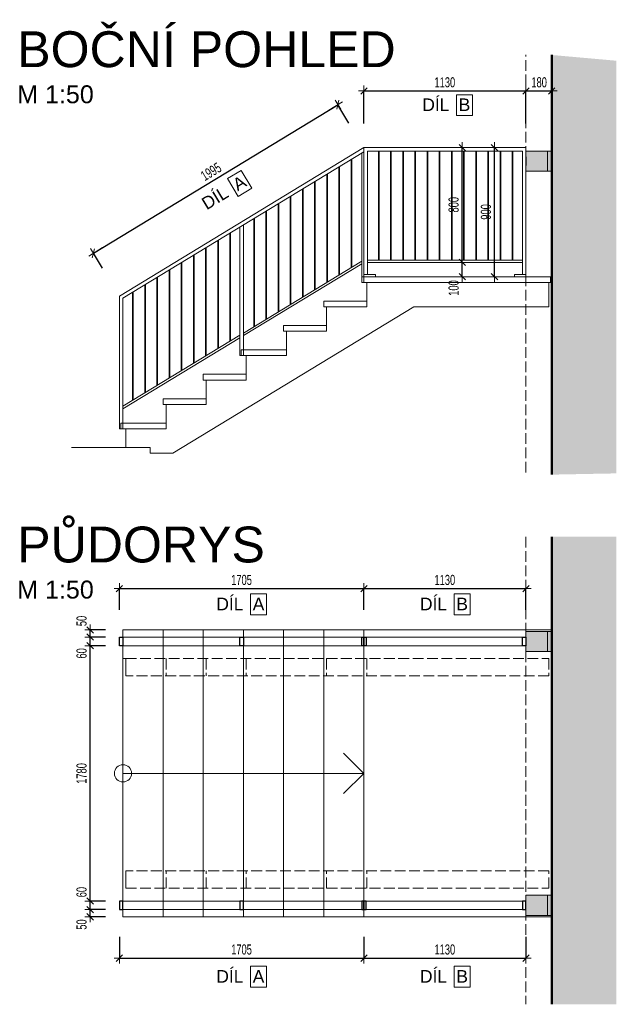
# Model space of a CAD drawing. Header units: millimetres. Extents: x -27818 to -4159, y -105989 to -15933.
# Tile 5 of 15: x -22581 to -18421, y -105394 to -98531. Entities that reach past the tile are written whole.
import ezdxf

# ---------------------------------------------------------------- set-up
doc = ezdxf.new("R2010")
doc.units = ezdxf.units.MM
doc.header["$PDMODE"] = 65
doc.linetypes.add('Carkovana 2x_1_1', pattern=[100, 75, -25])
doc.layers.add('XR$2$(Z7) - ZÁBRADLÍ SCHODY ZAHRADA_1', color=7, linetype='Continuous', lineweight=25)
doc.styles.add('ARIAL', font='ARIAL.TTF')
doc.styles.add('ARIALNARROW', font='ARIALN.TTF')
doc.dimstyles.new('DIMSTYLE_10', dxfattribs={"dimtxt": 70, "dimasz": 75, "dimexe": 0, "dimexo": 0, "dimgap": 35, "dimtad": 2, "dimdec": 0, "dimrnd": 5, "dimzin": 12, "dimdsep": 46, "dimtxsty": 'ARIALNARROW', "dimblk1": 'ALL_ML_STRICH', "dimblk2": 'ALL_ML_STRICH', "dimsah": 1, "dimcen": 0, "dimclrd": 6, "dimclre": 6, "dimclrt": 6, "dimadec": 0, "dimazin": 0, "dimtfac": 1, "dimtdec": 0, "dimtix": 1, "dimtmove": 2, "dimatfit": 3, "dimfxl": 0, "dimtzin": 0, "dimlwd": 0, "dimlwe": 13, "dimarcsym": 0})
doc.dimstyles.new('DIMSTYLE_11', dxfattribs={"dimtxt": 70, "dimasz": 75, "dimexe": 0, "dimexo": 0, "dimgap": 35, "dimtad": 2, "dimdec": 0, "dimrnd": 5, "dimzin": 12, "dimdsep": 46, "dimtxsty": 'ARIALNARROW', "dimblk1": 'ALL_ML_STRICH', "dimblk2": 'ALL_ML_STRICH', "dimsah": 1, "dimcen": 0, "dimclrd": 6, "dimclre": 6, "dimclrt": 6, "dimadec": 0, "dimazin": 0, "dimtfac": 1, "dimtdec": 0, "dimtix": 1, "dimtmove": 2, "dimatfit": 3, "dimfxl": 0, "dimtzin": 0, "dimlwd": 0, "dimlwe": 13, "dimarcsym": 0})
doc.dimstyles.new('DIMSTYLE_12', dxfattribs={"dimtxt": 70, "dimasz": 75, "dimexe": 0, "dimexo": 0, "dimgap": 35, "dimtad": 2, "dimdec": 0, "dimrnd": 5, "dimzin": 12, "dimdsep": 46, "dimtxsty": 'ARIALNARROW', "dimblk1": 'ALL_ML_STRICH', "dimblk2": 'ALL_ML_STRICH', "dimsah": 1, "dimcen": 0, "dimclrd": 6, "dimclre": 6, "dimclrt": 6, "dimadec": 0, "dimazin": 0, "dimtfac": 1, "dimtdec": 0, "dimtix": 1, "dimtmove": 2, "dimatfit": 3, "dimfxl": 0, "dimtvp": 1.2, "dimtzin": 0, "dimlwd": 0, "dimlwe": 13, "dimarcsym": 0})
doc.dimstyles.new('DIMSTYLE_13', dxfattribs={"dimtxt": 70, "dimasz": 75, "dimexe": 0, "dimexo": 0, "dimgap": 35, "dimtad": 2, "dimdec": 0, "dimrnd": 5, "dimzin": 12, "dimdsep": 46, "dimtxsty": 'ARIALNARROW', "dimblk1": 'ALL_ML_STRICH', "dimblk2": 'ALL_ML_STRICH', "dimsah": 1, "dimcen": 0, "dimclrd": 6, "dimclre": 6, "dimclrt": 6, "dimadec": 0, "dimazin": 0, "dimtfac": 1, "dimtdec": 0, "dimtix": 1, "dimtmove": 2, "dimatfit": 3, "dimfxl": 0, "dimtvp": 1.2, "dimtzin": 0, "dimlwd": 0, "dimlwe": 13, "dimarcsym": 0})

# ---------------------------------------------------------------- blocks, each defined once
blk = doc.blocks.new('KOMPLEXNÍ OBJEKT_60')
at = {"layer": 'XR$2$(Z7) - ZÁBRADLÍ SCHODY ZAHRADA_1', "color": 251, "linetype": 'Continuous', "lineweight": 13}
for p, q in [((-21861, -102784.2), (-20181, -102784.2)), ((-21861, -102784.2), (-21861, -104784.2)), ((-21581, -102784.2), (-21581, -104784.2)), ((-21301, -102784.2), (-21301, -104784.2)), ((-21021, -102784.2), (-21021, -104784.2)), ((-20741, -102784.2), (-20741, -104784.2)), ((-20461, -102784.2), (-20461, -104784.2)), ((-20181, -102784.2), (-20181, -104784.2)), ((-20181, -102784.2), (-18871, -102784.2)), ((-20181, -103784.2), (-20322.5, -103642.8)), ((-21861, -103784.2), (-20181, -103784.2)), ((-20181, -103784.2), (-20322.5, -103925.6)), ((-21861, -104784.2), (-20181, -104784.2)), ((-20181, -104784.2), (-18871, -104784.2))]:
    blk.add_line(p, q, dxfattribs=at)
at = {"layer": 'XR$2$(Z7) - ZÁBRADLÍ SCHODY ZAHRADA_1', "color": 251, "linetype": 'Carkovana 2x_1_1', "lineweight": 13}
for p, q in [((-21841, -102984.2), (-18891, -102984.2)), ((-21841, -103104.2), (-21841, -102984.2)), ((-21841, -102984.2), (-21841, -103104.2)), ((-21561, -102984.2), (-21561, -103104.2)), ((-21281, -102984.2), (-21281, -103104.2)), ((-21001, -102984.2), (-21001, -103104.2)), ((-20441, -102984.2), (-20441, -103104.2)), ((-20161, -102984.2), (-20161, -103104.2)), ((-18891, -102984.2), (-18891, -103104.2)), ((-18891, -103104.2), (-21841, -103104.2)), ((-18891, -104464.2), (-21841, -104464.2)), ((-21841, -104464.2), (-21841, -104584.2)), ((-21841, -104584.2), (-21841, -104464.2)), ((-21561, -104584.2), (-21561, -104464.2)), ((-21281, -104584.2), (-21281, -104464.2)), ((-21001, -104584.2), (-21001, -104464.2)), ((-20441, -104584.2), (-20441, -104464.2)), ((-20161, -104584.2), (-20161, -104464.2)), ((-18891, -104584.2), (-18891, -104464.2)), ((-21841, -104584.2), (-18891, -104584.2))]:
    blk.add_line(p, q, dxfattribs=at)
at = {"layer": 'XR$2$(Z7) - ZÁBRADLÍ SCHODY ZAHRADA_1', "color": 251, "linetype": 'Continuous', "lineweight": 13}
blk.add_circle((-21861, -103784.2), 60, dxfattribs=at)
blk = doc.blocks.new('KOMPLEXNÍ OBJEKT_61')
at = {"layer": 'XR$2$(Z7) - ZÁBRADLÍ SCHODY ZAHRADA_1', "linetype": 'Continuous', "lineweight": 13}
blk.add_hatch(color=171, dxfattribs=at).paths.add_polyline_path([(-18901, -102934.2), (-18871, -102934.2), (-18871, -102794.2), (-18901, -102794.2), (-19051, -102794.2), (-19051, -102934.2)])
at = {"layer": 'XR$2$(Z7) - ZÁBRADLÍ SCHODY ZAHRADA_1', "color": 5, "linetype": 'Continuous', "lineweight": 13}
for p, q in [((-19051, -102934.2), (-19051, -102794.2)), ((-19051, -102794.2), (-18901, -102794.2)), ((-18871, -102794.2), (-18901, -102794.2)), ((-18901, -102794.2), (-18901, -102934.2)), ((-18871, -102934.2), (-18871, -102794.2)), ((-18871, -102819.2), (-18871, -102909.2)), ((-18901, -102934.2), (-19051, -102934.2)), ((-18901, -102934.2), (-18871, -102934.2))]:
    blk.add_line(p, q, dxfattribs=at)
blk.add_lwpolyline([(-18901, -102794.2), (-18901, -102794.2)], close=True, dxfattribs=at)
blk = doc.blocks.new('ALL_ML_STRICH')
at = {"color": 0, "linetype": 'ByBlock', "lineweight": -2}
for p, q in [((-1, 0), (0.5, 0)), ((-0.3, -0.3), (0.3, 0.3)), ((0, -0.5), (0, 0.5))]:
    blk.add_line(p, q, dxfattribs=at)
blk = doc.blocks.new('*D144')
at = {"layer": 'DEFPOINTS', "color": 6, "linetype": 'Continuous', "lineweight": 13}
for p in [(-21886, -102496.2), (-21886, -102834.2), (-20181, -102834.2)]:
    blk.add_point(p, dxfattribs=at)
at = {"layer": 'XR$2$(Z7) - ZÁBRADLÍ SCHODY ZAHRADA_1', "color": 6, "linetype": 'Continuous', "lineweight": -2}
for p, q in [((-21886, -102644.3), (-21886, -102496.2)), ((-21886, -102496.2), (-20181, -102496.2)), ((-20181, -102644.3), (-20181, -102496.2))]:
    blk.add_line(p, q, dxfattribs=at)
at = {"layer": 'XR$2$(Z7) - ZÁBRADLÍ SCHODY ZAHRADA_1', "color": 6, "linetype": 'Continuous', "lineweight": 13, "xscale": 75, "yscale": 75, "zscale": 75}
for p, rotation in [((-21886, -102496.2), 180.0001832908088), ((-20181, -102496.2), 0.0001832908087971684)]:
    blk.add_blockref('ALL_ML_STRICH', p, dxfattribs=dict(at, rotation=rotation))
at = {"layer": 'XR$2$(Z7) - ZÁBRADLÍ SCHODY ZAHRADA_1', "color": 6, "linetype": 'Continuous', "lineweight": 13, "insert": (-21034.3, -102436.2), "char_height": 70, "width": 227.2, "attachment_point": 5, "rotation": 0.00018, "style": 'ARIALNARROW'}
blk.add_mtext('\\W0.81;\\A1;{1705}', dxfattribs=at)
blk = doc.blocks.new('*D145')
at = {"layer": 'DEFPOINTS', "color": 6, "linetype": 'Continuous', "lineweight": 13}
for p in [(-20181, -102496.2), (-20181, -102834.2), (-19051.1, -102834.2)]:
    blk.add_point(p, dxfattribs=at)
at = {"layer": 'XR$2$(Z7) - ZÁBRADLÍ SCHODY ZAHRADA_1', "color": 6, "linetype": 'Continuous', "lineweight": -2}
for p, q in [((-20181, -102644.3), (-20181, -102496.2)), ((-20181, -102496.2), (-19051.1, -102496.2)), ((-19051.1, -102644.3), (-19051.1, -102496.2))]:
    blk.add_line(p, q, dxfattribs=at)
at = {"layer": 'XR$2$(Z7) - ZÁBRADLÍ SCHODY ZAHRADA_1', "color": 6, "linetype": 'Continuous', "lineweight": 13, "xscale": 75, "yscale": 75, "zscale": 75}
for p, rotation in [((-20181, -102496.2), 180.0001832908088), ((-19051.1, -102496.2), 0.0001832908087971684)]:
    blk.add_blockref('ALL_ML_STRICH', p, dxfattribs=dict(at, rotation=rotation))
at = {"layer": 'XR$2$(Z7) - ZÁBRADLÍ SCHODY ZAHRADA_1', "color": 6, "linetype": 'Continuous', "lineweight": 13, "insert": (-19616.8, -102436.2), "char_height": 70, "width": 227.2, "attachment_point": 5, "rotation": 0.00018, "style": 'ARIALNARROW'}
blk.add_mtext('\\W0.81;\\A1;{1130}', dxfattribs=at)
blk = doc.blocks.new('KOMPLEXNÍ OBJEKT_62')
at = {"layer": 'XR$2$(Z7) - ZÁBRADLÍ SCHODY ZAHRADA_1', "linetype": 'Continuous', "lineweight": 13}
blk.add_hatch(color=171, dxfattribs=at).paths.add_polyline_path([(-18901, -104634.2), (-18871, -104634.2), (-18871, -104774.2), (-18901, -104774.2), (-19051, -104774.2), (-19051, -104634.2)], flags=16)
at = {"layer": 'XR$2$(Z7) - ZÁBRADLÍ SCHODY ZAHRADA_1', "color": 5, "linetype": 'Continuous', "lineweight": 13}
for p, q in [((-19051, -104634.2), (-19051, -104774.2)), ((-18901, -104634.2), (-19051, -104634.2)), ((-18901, -104774.2), (-18901, -104634.2)), ((-18901, -104634.2), (-18871, -104634.2)), ((-18871, -104634.2), (-18871, -104774.2)), ((-18871, -104749.2), (-18871, -104659.2)), ((-19051, -104774.2), (-18901, -104774.2)), ((-18871, -104774.2), (-18901, -104774.2))]:
    blk.add_line(p, q, dxfattribs=at)
blk.add_lwpolyline([(-18901, -104774.2), (-18901, -104774.2)], close=True, dxfattribs=at)
blk = doc.blocks.new('*D147')
at = {"layer": 'DEFPOINTS', "color": 6, "linetype": 'Continuous', "lineweight": 13}
for p in [(-21886, -104734.2), (-20181, -104734.2), (-21886, -105072.2)]:
    blk.add_point(p, dxfattribs=at)
at = {"layer": 'XR$2$(Z7) - ZÁBRADLÍ SCHODY ZAHRADA_1', "color": 6, "linetype": 'Continuous', "lineweight": -2}
for p, q in [((-21886, -104924.1), (-21886, -105072.2)), ((-20181, -104924.1), (-20181, -105072.2)), ((-21886, -105072.2), (-20181, -105072.2))]:
    blk.add_line(p, q, dxfattribs=at)
at = {"layer": 'XR$2$(Z7) - ZÁBRADLÍ SCHODY ZAHRADA_1', "color": 6, "linetype": 'Continuous', "lineweight": 13, "xscale": 75, "yscale": 75, "zscale": 75}
for p, rotation in [((-21886, -105072.2), 180.0001832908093), ((-20181, -105072.2), 0.0001832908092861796)]:
    blk.add_blockref('ALL_ML_STRICH', p, dxfattribs=dict(at, rotation=rotation))
at = {"layer": 'XR$2$(Z7) - ZÁBRADLÍ SCHODY ZAHRADA_1', "color": 6, "linetype": 'Continuous', "lineweight": 13, "insert": (-21034.3, -105012.2), "char_height": 70, "width": 227.2, "attachment_point": 5, "rotation": 0.00018, "style": 'ARIALNARROW'}
blk.add_mtext('\\W0.81;\\A1;{1705}', dxfattribs=at)
blk = doc.blocks.new('*D148')
at = {"layer": 'DEFPOINTS', "color": 6, "linetype": 'Continuous', "lineweight": 13}
for p in [(-20181, -104734.2), (-19051.1, -104734.2), (-20181, -105072.2)]:
    blk.add_point(p, dxfattribs=at)
at = {"layer": 'XR$2$(Z7) - ZÁBRADLÍ SCHODY ZAHRADA_1', "color": 6, "linetype": 'Continuous', "lineweight": -2}
for p, q in [((-20181, -104924.1), (-20181, -105072.2)), ((-19051.1, -104924.1), (-19051.1, -105072.2)), ((-20181, -105072.2), (-19051.1, -105072.2))]:
    blk.add_line(p, q, dxfattribs=at)
at = {"layer": 'XR$2$(Z7) - ZÁBRADLÍ SCHODY ZAHRADA_1', "color": 6, "linetype": 'Continuous', "lineweight": 13, "xscale": 75, "yscale": 75, "zscale": 75}
for p, rotation in [((-20181, -105072.2), 180.0001832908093), ((-19051.1, -105072.2), 0.0001832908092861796)]:
    blk.add_blockref('ALL_ML_STRICH', p, dxfattribs=dict(at, rotation=rotation))
at = {"layer": 'XR$2$(Z7) - ZÁBRADLÍ SCHODY ZAHRADA_1', "color": 6, "linetype": 'Continuous', "lineweight": 13, "insert": (-19616.8, -105012.2), "char_height": 70, "width": 227.2, "attachment_point": 5, "rotation": 0.00018, "style": 'ARIALNARROW'}
blk.add_mtext('\\W0.81;\\A1;{1130}', dxfattribs=at)
blk = doc.blocks.new('KOMPLEXNÍ OBJEKT_63')
at = {"layer": 'XR$2$(Z7) - ZÁBRADLÍ SCHODY ZAHRADA_1', "color": 7, "linetype": 'Continuous', "lineweight": 13}
for p, q in [((-20181, -100322.4), (-20181, -100362.4)), ((-18881, -100322.4), (-20181, -100322.4)), ((-18881, -100362.4), (-18881, -100322.4)), ((-20181, -100362.4), (-18881, -100362.4)), ((-20161, -100532.4), (-20161, -100362.4)), ((-18891, -100362.4), (-18891, -100532.4)), ((-21513.5, -101552.4), (-19833.5, -100532.4)), ((-20161, -100492.4), (-20461, -100492.4)), ((-20461, -100492.4), (-20461, -100532.4)), ((-20461, -100532.4), (-20161, -100532.4)), ((-20441, -100702.4), (-20441, -100532.4)), ((-20161, -100532.4), (-20161, -100492.4)), ((-19833.5, -100532.4), (-18891, -100532.4)), ((-20441, -100662.4), (-20741, -100662.4)), ((-20741, -100662.4), (-20741, -100702.4)), ((-20441, -100702.4), (-20441, -100662.4)), ((-20741, -100702.4), (-20441, -100702.4)), ((-20721, -100872.4), (-20721, -100702.4)), ((-20721, -100832.4), (-21021, -100832.4)), ((-21021, -100832.4), (-21021, -100872.4)), ((-21021, -100872.4), (-20721, -100872.4)), ((-21001, -101042.4), (-21001, -100872.4)), ((-20721, -100872.4), (-20721, -100832.4)), ((-21001, -101002.4), (-21301, -101002.4)), ((-21301, -101002.4), (-21301, -101042.4)), ((-21001, -101042.4), (-21001, -101002.4)), ((-21301, -101042.4), (-21001, -101042.4)), ((-21281, -101212.4), (-21281, -101042.4)), ((-21281, -101172.4), (-21581, -101172.4)), ((-21581, -101172.4), (-21581, -101212.4)), ((-21581, -101212.4), (-21281, -101212.4)), ((-21561, -101382.4), (-21561, -101212.4)), ((-21281, -101212.4), (-21281, -101172.4)), ((-21561, -101342.4), (-21861, -101342.4)), ((-21861, -101342.4), (-21861, -101382.4)), ((-21561, -101382.4), (-21561, -101342.4)), ((-21861, -101382.4), (-21561, -101382.4)), ((-21841, -101512.4), (-21841, -101382.4)), ((-21841, -101512.4), (-21671, -101512.4)), ((-21671, -101512.4), (-21671, -101552.4)), ((-21671, -101552.4), (-21513.5, -101552.4))]:
    blk.add_line(p, q, dxfattribs=at)
blk = doc.blocks.new('KOMPLEXNÍ OBJEKT_64')
at = {"layer": 'XR$2$(Z7) - ZÁBRADLÍ SCHODY ZAHRADA_1', "linetype": 'Continuous', "lineweight": 13}
blk.add_hatch(color=171, dxfattribs=at).paths.add_polyline_path([(-18901, -99587.4), (-18871, -99587.4), (-18871, -99447.4), (-18901, -99447.4), (-19051, -99447.4), (-19051, -99587.4)])
at = {"layer": 'XR$2$(Z7) - ZÁBRADLÍ SCHODY ZAHRADA_1', "color": 5, "linetype": 'Continuous', "lineweight": 13}
for p, q in [((-19051, -99587.4), (-19051, -99447.4)), ((-19051, -99447.4), (-18901, -99447.4)), ((-18871, -99447.4), (-18901, -99447.4)), ((-18901, -99447.4), (-18901, -99587.4)), ((-18871, -99587.4), (-18871, -99447.4)), ((-18871, -99472.4), (-18871, -99562.4)), ((-18901, -99587.4), (-19051, -99587.4)), ((-18901, -99587.4), (-18871, -99587.4))]:
    blk.add_line(p, q, dxfattribs=at)
blk.add_lwpolyline([(-18901, -99447.4), (-18901, -99447.4)], close=True, dxfattribs=at)
blk = doc.blocks.new('*D151')
at = {"layer": 'DEFPOINTS', "color": 6, "linetype": 'Continuous', "lineweight": 13}
for p in [(-20181, -99422.4), (-22067.5, -100158.7), (-21886, -100457.6)]:
    blk.add_point(p, dxfattribs=at)
at = {"layer": 'XR$2$(Z7) - ZÁBRADLÍ SCHODY ZAHRADA_1', "color": 6, "linetype": 'Continuous', "lineweight": -2}
for p, q in [((-22067.5, -100158.7), (-20362.5, -99123.5)), ((-20285.1, -99251.1), (-20362.5, -99123.5)), ((-22004.3, -100262.8), (-22067.5, -100158.7))]:
    blk.add_line(p, q, dxfattribs=at)
at = {"layer": 'XR$2$(Z7) - ZÁBRADLÍ SCHODY ZAHRADA_1', "color": 6, "linetype": 'Continuous', "lineweight": 13, "xscale": 75, "yscale": 75, "zscale": 75}
for p, rotation in [((-20362.5, -99123.5), 31.26373169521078), ((-22067.5, -100158.7), 211.2637316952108)]:
    blk.add_blockref('ALL_ML_STRICH', p, dxfattribs=dict(at, rotation=rotation))
at = {"layer": 'XR$2$(Z7) - ZÁBRADLÍ SCHODY ZAHRADA_1', "color": 6, "linetype": 'Continuous', "lineweight": 13, "insert": (-21246.8, -99590.2), "char_height": 70, "width": 227.2, "attachment_point": 5, "rotation": 31.26373, "style": 'ARIALNARROW'}
blk.add_mtext('\\W0.81;\\A1;{1995}', dxfattribs=at)
blk = doc.blocks.new('*D152')
at = {"layer": 'DEFPOINTS', "color": 6, "linetype": 'Continuous', "lineweight": 13}
for p in [(-20181, -99027.6), (-20181, -99422.4), (-19051.1, -99422.4)]:
    blk.add_point(p, dxfattribs=at)
at = {"layer": 'XR$2$(Z7) - ZÁBRADLÍ SCHODY ZAHRADA_1', "color": 6, "linetype": 'Continuous', "lineweight": -2}
for p, q in [((-20181, -99255.5), (-20181, -99027.6)), ((-20181, -99027.6), (-19051.1, -99027.6)), ((-19051.1, -99255.5), (-19051.1, -99027.6))]:
    blk.add_line(p, q, dxfattribs=at)
at = {"layer": 'XR$2$(Z7) - ZÁBRADLÍ SCHODY ZAHRADA_1', "color": 6, "linetype": 'Continuous', "lineweight": 13, "xscale": 75, "yscale": 75, "zscale": 75, "rotation": 180}
blk.add_blockref('ALL_ML_STRICH', (-20181, -99027.6), dxfattribs=at)
at = {"layer": 'XR$2$(Z7) - ZÁBRADLÍ SCHODY ZAHRADA_1', "color": 6, "linetype": 'Continuous', "lineweight": 13, "xscale": 75, "yscale": 75, "zscale": 75}
blk.add_blockref('ALL_ML_STRICH', (-19051.1, -99027.6), dxfattribs=at)
at = {"layer": 'XR$2$(Z7) - ZÁBRADLÍ SCHODY ZAHRADA_1', "color": 6, "linetype": 'Continuous', "lineweight": 13, "insert": (-19616.8, -98967.6), "char_height": 70, "width": 227.2, "attachment_point": 5, "style": 'ARIALNARROW'}
blk.add_mtext('\\W0.81;\\A1;{1130}', dxfattribs=at)
blk = doc.blocks.new('*D153')
at = {"layer": 'DEFPOINTS', "color": 6, "linetype": 'Continuous', "lineweight": 13}
for p in [(-19051.1, -99027.6), (-19051.1, -99422.4), (-18871.1, -99403)]:
    blk.add_point(p, dxfattribs=at)
at = {"layer": 'XR$2$(Z7) - ZÁBRADLÍ SCHODY ZAHRADA_1', "color": 6, "linetype": 'Continuous', "lineweight": -2}
for p, q in [((-19051.1, -99255.5), (-19051.1, -99027.6)), ((-19051.1, -99027.6), (-18871.1, -99027.6)), ((-18871.1, -99255.5), (-18871.1, -99027.6))]:
    blk.add_line(p, q, dxfattribs=at)
at = {"layer": 'XR$2$(Z7) - ZÁBRADLÍ SCHODY ZAHRADA_1', "color": 6, "linetype": 'Continuous', "lineweight": 13, "xscale": 75, "yscale": 75, "zscale": 75, "rotation": 180}
blk.add_blockref('ALL_ML_STRICH', (-19051.1, -99027.6), dxfattribs=at)
at = {"layer": 'XR$2$(Z7) - ZÁBRADLÍ SCHODY ZAHRADA_1', "color": 6, "linetype": 'Continuous', "lineweight": 13, "xscale": 75, "yscale": 75, "zscale": 75}
blk.add_blockref('ALL_ML_STRICH', (-18871.1, -99027.6), dxfattribs=at)
at = {"layer": 'XR$2$(Z7) - ZÁBRADLÍ SCHODY ZAHRADA_1', "color": 6, "linetype": 'Continuous', "lineweight": 13, "insert": (-18959.3, -98967.6), "char_height": 70, "width": 170.4, "attachment_point": 5, "style": 'ARIALNARROW'}
blk.add_mtext('\\W0.81;\\A1;{180}', dxfattribs=at)
blk = doc.blocks.new('*D154')
at = {"layer": 'DEFPOINTS', "color": 6, "linetype": 'Continuous', "lineweight": 13}
for p in [(-22089.6, -104784.2), (-21886, -104734.2), (-21861, -104784.2)]:
    blk.add_point(p, dxfattribs=at)
at = {"layer": 'XR$2$(Z7) - ZÁBRADLÍ SCHODY ZAHRADA_1', "color": 6, "linetype": 'Continuous', "lineweight": -2}
for p, q in [((-21982.3, -104734.2), (-22089.6, -104734.2)), ((-22089.6, -104784.2), (-22089.6, -104734.2)), ((-21982.3, -104784.2), (-22089.6, -104784.2))]:
    blk.add_line(p, q, dxfattribs=at)
at = {"layer": 'XR$2$(Z7) - ZÁBRADLÍ SCHODY ZAHRADA_1', "color": 6, "linetype": 'Continuous', "lineweight": 13, "xscale": 75, "yscale": 75, "zscale": 75}
for p, rotation in [((-22089.6, -104734.2), 90), ((-22089.6, -104784.2), 270)]:
    blk.add_blockref('ALL_ML_STRICH', p, dxfattribs=dict(at, rotation=rotation))
at = {"layer": 'XR$2$(Z7) - ZÁBRADLÍ SCHODY ZAHRADA_1', "color": 6, "linetype": 'Continuous', "lineweight": 13, "insert": (-22149.6, -104837.9), "char_height": 70, "width": 113.6, "attachment_point": 5, "rotation": 90, "style": 'ARIALNARROW'}
blk.add_mtext('\\W0.81;\\A1;{50}', dxfattribs=at)
blk = doc.blocks.new('*D155')
at = {"layer": 'DEFPOINTS', "color": 6, "linetype": 'Continuous', "lineweight": 13}
for p in [(-21886, -104674.2), (-22089.6, -104734.2), (-21886, -104734.2)]:
    blk.add_point(p, dxfattribs=at)
at = {"layer": 'XR$2$(Z7) - ZÁBRADLÍ SCHODY ZAHRADA_1', "color": 6, "linetype": 'Continuous', "lineweight": -2}
for p, q in [((-21982.3, -104674.2), (-22089.6, -104674.2)), ((-22089.6, -104734.2), (-22089.6, -104674.2)), ((-21982.3, -104734.2), (-22089.6, -104734.2))]:
    blk.add_line(p, q, dxfattribs=at)
at = {"layer": 'XR$2$(Z7) - ZÁBRADLÍ SCHODY ZAHRADA_1', "color": 6, "linetype": 'Continuous', "lineweight": 13, "xscale": 75, "yscale": 75, "zscale": 75}
for p, rotation in [((-22089.6, -104674.2), 90), ((-22089.6, -104734.2), 270)]:
    blk.add_blockref('ALL_ML_STRICH', p, dxfattribs=dict(at, rotation=rotation))
at = {"layer": 'XR$2$(Z7) - ZÁBRADLÍ SCHODY ZAHRADA_1', "color": 6, "linetype": 'Continuous', "lineweight": 13, "insert": (-22149.6, -104611.9), "char_height": 70, "width": 113.6, "attachment_point": 5, "rotation": 90, "style": 'ARIALNARROW'}
blk.add_mtext('\\W0.81;\\A1;{60}', dxfattribs=at)
blk = doc.blocks.new('*D156')
at = {"layer": 'DEFPOINTS', "color": 6, "linetype": 'Continuous', "lineweight": 13}
for p in [(-21886, -102894.2), (-22089.6, -104674.2), (-21886, -104674.2)]:
    blk.add_point(p, dxfattribs=at)
at = {"layer": 'XR$2$(Z7) - ZÁBRADLÍ SCHODY ZAHRADA_1', "color": 6, "linetype": 'Continuous', "lineweight": -2}
for p, q in [((-21982.3, -102894.2), (-22089.6, -102894.2)), ((-22089.6, -104674.2), (-22089.6, -102894.2)), ((-21982.3, -104674.2), (-22089.6, -104674.2))]:
    blk.add_line(p, q, dxfattribs=at)
at = {"layer": 'XR$2$(Z7) - ZÁBRADLÍ SCHODY ZAHRADA_1', "color": 6, "linetype": 'Continuous', "lineweight": 13, "xscale": 75, "yscale": 75, "zscale": 75}
for p, rotation in [((-22089.6, -102894.2), 90), ((-22089.6, -104674.2), 270)]:
    blk.add_blockref('ALL_ML_STRICH', p, dxfattribs=dict(at, rotation=rotation))
at = {"layer": 'XR$2$(Z7) - ZÁBRADLÍ SCHODY ZAHRADA_1', "color": 6, "linetype": 'Continuous', "lineweight": 13, "insert": (-22149.6, -103784.9), "char_height": 70, "width": 227.2, "attachment_point": 5, "rotation": 90, "style": 'ARIALNARROW'}
blk.add_mtext('\\W0.81;\\A1;{1780}', dxfattribs=at)
blk = doc.blocks.new('*D157')
at = {"layer": 'DEFPOINTS', "color": 6, "linetype": 'Continuous', "lineweight": 13}
for p in [(-21886, -102834.2), (-22089.6, -102894.2), (-21886, -102894.2)]:
    blk.add_point(p, dxfattribs=at)
at = {"layer": 'XR$2$(Z7) - ZÁBRADLÍ SCHODY ZAHRADA_1', "color": 6, "linetype": 'Continuous', "lineweight": -2}
for p, q in [((-21982.3, -102834.2), (-22089.6, -102834.2)), ((-22089.6, -102894.2), (-22089.6, -102834.2)), ((-21982.3, -102894.2), (-22089.6, -102894.2))]:
    blk.add_line(p, q, dxfattribs=at)
at = {"layer": 'XR$2$(Z7) - ZÁBRADLÍ SCHODY ZAHRADA_1', "color": 6, "linetype": 'Continuous', "lineweight": 13, "xscale": 75, "yscale": 75, "zscale": 75}
for p, rotation in [((-22089.6, -102834.2), 90), ((-22089.6, -102894.2), 270)]:
    blk.add_blockref('ALL_ML_STRICH', p, dxfattribs=dict(at, rotation=rotation))
at = {"layer": 'XR$2$(Z7) - ZÁBRADLÍ SCHODY ZAHRADA_1', "color": 6, "linetype": 'Continuous', "lineweight": 13, "insert": (-22149.6, -102947.9), "char_height": 70, "width": 113.6, "attachment_point": 5, "rotation": 90, "style": 'ARIALNARROW'}
blk.add_mtext('\\W0.81;\\A1;{60}', dxfattribs=at)
blk = doc.blocks.new('*D158')
at = {"layer": 'DEFPOINTS', "color": 6, "linetype": 'Continuous', "lineweight": 13}
for p in [(-21861, -102784.2), (-22089.6, -102834.2), (-21886, -102834.2)]:
    blk.add_point(p, dxfattribs=at)
at = {"layer": 'XR$2$(Z7) - ZÁBRADLÍ SCHODY ZAHRADA_1', "color": 6, "linetype": 'Continuous', "lineweight": -2}
for p, q in [((-21982.3, -102784.2), (-22089.6, -102784.2)), ((-22089.6, -102834.2), (-22089.6, -102784.2)), ((-21982.3, -102834.2), (-22089.6, -102834.2))]:
    blk.add_line(p, q, dxfattribs=at)
at = {"layer": 'XR$2$(Z7) - ZÁBRADLÍ SCHODY ZAHRADA_1', "color": 6, "linetype": 'Continuous', "lineweight": 13, "xscale": 75, "yscale": 75, "zscale": 75}
for p, rotation in [((-22089.6, -102784.2), 90), ((-22089.6, -102834.2), 270)]:
    blk.add_blockref('ALL_ML_STRICH', p, dxfattribs=dict(at, rotation=rotation))
at = {"layer": 'XR$2$(Z7) - ZÁBRADLÍ SCHODY ZAHRADA_1', "color": 6, "linetype": 'Continuous', "lineweight": 13, "insert": (-22149.6, -102721.9), "char_height": 70, "width": 113.6, "attachment_point": 5, "rotation": 90, "style": 'ARIALNARROW'}
blk.add_mtext('\\W0.81;\\A1;{50}', dxfattribs=at)
blk = doc.blocks.new('*D159')
at = {"layer": 'DEFPOINTS', "color": 6, "linetype": 'Continuous', "lineweight": 13}
for p in [(-19267.6, -99422.4), (-19270.2, -100322.4), (-19267.6, -100322.4)]:
    blk.add_point(p, dxfattribs=at)
at = {"layer": 'XR$2$(Z7) - ZÁBRADLÍ SCHODY ZAHRADA_1', "color": 6, "linetype": 'Continuous', "lineweight": -2}
for p, q in [((-19270.2, -99422.4), (-19270.2, -99422.4)), ((-19270.2, -100322.4), (-19270.2, -99422.4)), ((-19270.2, -100322.4), (-19270.2, -100322.4))]:
    blk.add_line(p, q, dxfattribs=at)
at = {"layer": 'XR$2$(Z7) - ZÁBRADLÍ SCHODY ZAHRADA_1', "color": 6, "linetype": 'Continuous', "lineweight": 13, "xscale": 75, "yscale": 75, "zscale": 75}
for p, rotation in [((-19270.2, -99422.4), 90), ((-19270.2, -100322.4), 270)]:
    blk.add_blockref('ALL_ML_STRICH', p, dxfattribs=dict(at, rotation=rotation))
at = {"layer": 'XR$2$(Z7) - ZÁBRADLÍ SCHODY ZAHRADA_1', "color": 6, "linetype": 'Continuous', "lineweight": 13, "insert": (-19330.2, -99870.6), "char_height": 70, "width": 170.4, "attachment_point": 5, "rotation": 90, "style": 'ARIALNARROW'}
blk.add_mtext('\\W0.81;\\A1;{900}', dxfattribs=at)
blk = doc.blocks.new('*D160')
at = {"layer": 'DEFPOINTS', "color": 6, "linetype": 'Continuous', "lineweight": 13}
for p in [(-19423.7, -100222.4), (-19495.2, -100322.4), (-19423.7, -100322.4)]:
    blk.add_point(p, dxfattribs=at)
at = {"layer": 'XR$2$(Z7) - ZÁBRADLÍ SCHODY ZAHRADA_1', "color": 6, "linetype": 'Continuous', "lineweight": -2}
for p, q in [((-19495.2, -100222.4), (-19495.2, -100222.4)), ((-19495.2, -100322.4), (-19495.2, -100222.4)), ((-19495.2, -100322.4), (-19495.2, -100322.4))]:
    blk.add_line(p, q, dxfattribs=at)
at = {"layer": 'XR$2$(Z7) - ZÁBRADLÍ SCHODY ZAHRADA_1', "color": 6, "linetype": 'Continuous', "lineweight": 13, "xscale": 75, "yscale": 75, "zscale": 75}
for p, rotation in [((-19495.2, -100222.4), 90), ((-19495.2, -100322.4), 270)]:
    blk.add_blockref('ALL_ML_STRICH', p, dxfattribs=dict(at, rotation=rotation))
at = {"layer": 'XR$2$(Z7) - ZÁBRADLÍ SCHODY ZAHRADA_1', "color": 6, "linetype": 'Continuous', "lineweight": 13, "insert": (-19555.2, -100401), "char_height": 70, "width": 170.4, "attachment_point": 5, "rotation": 90, "style": 'ARIALNARROW'}
blk.add_mtext('\\W0.81;\\A1;{100}', dxfattribs=at)
blk = doc.blocks.new('*D161')
at = {"layer": 'DEFPOINTS', "color": 6, "linetype": 'Continuous', "lineweight": 13}
for p in [(-19459.6, -99422.4), (-19495.2, -100222.4), (-19423.7, -100222.4)]:
    blk.add_point(p, dxfattribs=at)
at = {"layer": 'XR$2$(Z7) - ZÁBRADLÍ SCHODY ZAHRADA_1', "color": 6, "linetype": 'Continuous', "lineweight": -2}
for p, q in [((-19495.2, -99422.4), (-19495.2, -99422.4)), ((-19495.2, -100222.4), (-19495.2, -99422.4)), ((-19495.2, -100222.4), (-19495.2, -100222.4))]:
    blk.add_line(p, q, dxfattribs=at)
at = {"layer": 'XR$2$(Z7) - ZÁBRADLÍ SCHODY ZAHRADA_1', "color": 6, "linetype": 'Continuous', "lineweight": 13, "xscale": 75, "yscale": 75, "zscale": 75}
for p, rotation in [((-19495.2, -99422.4), 90), ((-19495.2, -100222.4), 270)]:
    blk.add_blockref('ALL_ML_STRICH', p, dxfattribs=dict(at, rotation=rotation))
at = {"layer": 'XR$2$(Z7) - ZÁBRADLÍ SCHODY ZAHRADA_1', "color": 6, "linetype": 'Continuous', "lineweight": 13, "insert": (-19555.2, -99820.6), "char_height": 70, "width": 170.4, "attachment_point": 5, "rotation": 90, "style": 'ARIALNARROW'}
blk.add_mtext('\\W0.81;\\A1;{800}', dxfattribs=at)

msp = doc.modelspace()

# ---------------------------------------------------------------- hatches: boundary and pattern name
at = {"layer": 'XR$2$(Z7) - ZÁBRADLÍ SCHODY ZAHRADA_1', "linetype": 'Continuous', "lineweight": 13}
for points in [[(-18871.1, -98776.8), (-18871, -101701.9), (-18421, -101693.2), (-18421, -98816.8)], [(-18421, -102134.4), (-18871.1, -102134.4), (-18871, -105393.9), (-18421, -105393.9)]]:
    msp.add_hatch(color=254, dxfattribs=at).paths.add_polyline_path(points)

# ---------------------------------------------------------------- linework, layer by layer
at = {"layer": 'XR$2$(Z7) - ZÁBRADLÍ SCHODY ZAHRADA_1', "color": 251, "linetype": 'Carkovana 2x_1_1', "lineweight": 13}
for p, q in [((-19051.1, -101687.8), (-19051.1, -98776.8)), ((-19051.1, -102134.4), (-19051.1, -105393.9))]:
    msp.add_line(p, q, dxfattribs=at)
at = {"layer": 'XR$2$(Z7) - ZÁBRADLÍ SCHODY ZAHRADA_1', "color": 251, "linetype": 'Continuous', "lineweight": 50}
for p, q in [((-18871.1, -98776.8), (-18871, -101701.9)), ((-18871, -102134.4), (-18871, -105393.9))]:
    msp.add_line(p, q, dxfattribs=at)
at = {"layer": 'XR$2$(Z7) - ZÁBRADLÍ SCHODY ZAHRADA_1', "color": 5, "linetype": 'Continuous', "lineweight": 13}
for p, q in [((-20181, -99422.4), (-21886, -100457.6)), ((-20181, -100322.4), (-20181, -99422.4)), ((-20181, -99422.4), (-20181, -100322.4)), ((-19051.1, -99422.4), (-20181, -99422.4)), ((-19051.1, -100222.4), (-19051.1, -99422.4)), ((-21861, -100471.7), (-20181, -99451.7)), ((-20270.8, -100259.4), (-20270.8, -99506.2)), ((-20265.8, -100256.3), (-20265.8, -99503.1)), ((-20196, -99460.8), (-20196, -100362.4)), ((-20156, -99447.4), (-19076.1, -99447.4)), ((-20156, -99447.4), (-20156, -100307.4)), ((-20079.7, -100207.4), (-20079.7, -99447.4)), ((-20074.7, -100207.4), (-20074.7, -99447.4)), ((-19994.9, -100207.4), (-19994.9, -99447.4)), ((-19989.9, -100207.4), (-19989.9, -99447.4)), ((-19910.1, -100207.4), (-19910.1, -99447.4)), ((-19905.1, -100207.4), (-19905.1, -99447.4)), ((-19825.2, -100207.4), (-19825.2, -99447.4)), ((-19820.2, -100207.4), (-19820.2, -99447.4)), ((-19740.4, -100207.4), (-19740.4, -99447.4)), ((-19735.4, -100207.4), (-19735.4, -99447.4)), ((-19655.6, -100207.4), (-19655.6, -99447.4)), ((-19650.6, -100207.4), (-19650.6, -99447.4)), ((-19570.7, -100207.4), (-19570.7, -99447.4)), ((-19565.7, -100207.4), (-19565.7, -99447.4)), ((-19485.9, -100207.4), (-19485.9, -99447.4)), ((-19480.9, -100207.4), (-19480.9, -99447.4)), ((-19401.1, -100207.4), (-19401.1, -99447.4)), ((-19396.1, -100207.4), (-19396.1, -99447.4)), ((-19316.2, -100207.4), (-19316.2, -99447.4)), ((-19311.2, -100207.4), (-19311.2, -99447.4)), ((-19231.4, -100207.4), (-19231.4, -99447.4)), ((-19226.4, -100207.4), (-19226.4, -99447.4)), ((-19146.6, -100207.4), (-19146.6, -99447.4)), ((-19141.6, -100207.4), (-19141.6, -99447.4)), ((-19076.1, -99447.4), (-19076.1, -100307.4)), ((-19051, -99547.4), (-19051, -99487.4)), ((-20355.6, -100310.9), (-20355.6, -99557.7)), ((-20350.6, -100307.8), (-20350.6, -99554.6)), ((-20440.5, -100362.4), (-20440.5, -99609.2)), ((-20435.5, -100359.3), (-20435.5, -99606.1)), ((-20610.1, -100465.4), (-20610.1, -99712.2)), ((-20605.1, -100462.3), (-20605.1, -99709.1)), ((-20525.3, -100413.9), (-20525.3, -99660.7)), ((-20520.3, -100410.8), (-20520.3, -99657.6)), ((-20695, -100516.9), (-20695, -99763.7)), ((-20690, -100513.9), (-20690, -99760.6)), ((-20779.8, -100568.4), (-20779.8, -99815.2)), ((-20774.8, -100565.4), (-20774.8, -99812.2)), ((-20949.5, -100671.4), (-20949.5, -99918.2)), ((-20944.5, -100668.4), (-20944.5, -99915.2)), ((-20864.6, -100619.9), (-20864.6, -99866.7)), ((-20859.6, -100616.9), (-20859.6, -99863.7)), ((-21046, -99976.8), (-21046, -100872.4)), ((-21021, -100832.4), (-21021, -99961.7)), ((-21115.8, -100772.4), (-21115.8, -100019.2)), ((-21110.8, -100769.4), (-21110.8, -100016.2)), ((-21285.5, -100875.4), (-21285.5, -100122.2)), ((-21280.5, -100872.4), (-21280.5, -100119.2)), ((-21200.6, -100823.9), (-21200.6, -100070.7)), ((-21195.6, -100820.9), (-21195.6, -100067.7)), ((-21370.3, -100926.9), (-21370.3, -100173.7)), ((-21365.3, -100923.9), (-21365.3, -100170.7)), ((-21455.1, -100978.4), (-21455.1, -100225.2)), ((-21450.1, -100975.4), (-21450.1, -100222.2)), ((-20196, -100214), (-21021, -100714.9)), ((-20196, -100231.5), (-21021, -100732.4)), ((-19076.1, -100207.4), (-20156, -100207.4)), ((-19076.1, -100222.4), (-20156, -100222.4)), ((-19051.1, -100322.4), (-19051.1, -100222.4)), ((-21624.8, -101081.4), (-21624.8, -100328.2)), ((-21619.8, -101078.4), (-21619.8, -100325.2)), ((-21540, -101029.9), (-21540, -100276.7)), ((-21535, -101026.9), (-21535, -100273.7)), ((-20196, -100362.4), (-20196, -100322.4)), ((-20196, -100322.4), (-20181, -100322.4)), ((-20101, -100307.4), (-20181, -100307.4)), ((-20181, -100322.4), (-20101, -100322.4)), ((-20156, -100322.4), (-20156, -100322.4)), ((-20101, -100322.4), (-20101, -100307.4)), ((-19131.1, -100322.4), (-19131.1, -100307.4)), ((-19131.1, -100307.4), (-19051.1, -100307.4)), ((-19051.1, -100322.4), (-19131.1, -100322.4)), ((-19076.1, -100322.4), (-19076.1, -100322.4)), ((-19076.1, -100322.4), (-19076.1, -100322.4)), ((-21709.6, -101132.9), (-21709.6, -100379.7)), ((-21704.6, -101129.9), (-21704.6, -100376.7)), ((-20181, -100362.4), (-20196, -100362.4)), ((-21886, -100457.6), (-21886, -101382.4)), ((-21861, -101382.4), (-21861, -100471.7)), ((-21794.5, -101184.4), (-21794.5, -100431.2)), ((-21789.5, -101181.4), (-21789.5, -100428.2)), ((-21046, -100730), (-21861, -101224.9)), ((-21046, -100747.6), (-21861, -101242.4)), ((-21021, -100872.4), (-21046, -100872.4)), ((-21036, -100872.4), (-21036, -100832.4)), ((-21036, -100832.4), (-21021, -100832.4)), ((-21876, -101382.4), (-21876, -101342.4)), ((-21876, -101342.4), (-21861, -101342.4)), ((-21861, -101382.4), (-21886, -101382.4)), ((-21886, -102834.2), (-20181, -102834.2)), ((-20181, -102834.2), (-19051.1, -102834.2)), ((-19051, -102894.2), (-19051, -102834.2)), ((-20181, -102894.2), (-21886, -102894.2)), ((-19051.1, -102894.2), (-20181, -102894.2)), ((-20181, -104674.2), (-21886, -104674.2)), ((-19051.1, -104674.2), (-20181, -104674.2)), ((-19051, -104674.2), (-19051, -104734.2)), ((-21886, -104734.2), (-20181, -104734.2)), ((-20181, -104734.2), (-19051.1, -104734.2))]:
    msp.add_line(p, q, dxfattribs=at)
at = {"layer": 'XR$2$(Z7) - ZÁBRADLÍ SCHODY ZAHRADA_1', "color": 5, "linetype": 'Continuous', "lineweight": 25}
for p, q in [((-19051.1, -99487.4), (-19051.1, -99547.4)), ((-21886, -102894.2), (-21886, -102834.2)), ((-21886, -102834.2), (-21861, -102834.2)), ((-21861, -102834.2), (-21861, -102894.2)), ((-21046, -102894.2), (-21046, -102834.2)), ((-21046, -102834.2), (-21021, -102834.2)), ((-21021, -102834.2), (-21021, -102894.2)), ((-20196, -102894.2), (-20196, -102834.2)), ((-20196, -102834.2), (-20181, -102834.2)), ((-20181, -102834.2), (-20181, -102894.2)), ((-20181, -102894.2), (-20181, -102834.2)), ((-20181, -102834.2), (-20166, -102834.2)), ((-20166, -102834.2), (-20166, -102894.2)), ((-19076.1, -102894.2), (-19076.1, -102834.2)), ((-19076.1, -102834.2), (-19051.1, -102834.2)), ((-19051.1, -102834.2), (-19051.1, -102894.2)), ((-21861, -102894.2), (-21886, -102894.2)), ((-21021, -102894.2), (-21046, -102894.2)), ((-20181, -102894.2), (-20196, -102894.2)), ((-20166, -102894.2), (-20181, -102894.2)), ((-19051.1, -102894.2), (-19076.1, -102894.2)), ((-21861, -104674.2), (-21886, -104674.2)), ((-21886, -104674.2), (-21886, -104734.2)), ((-21861, -104734.2), (-21861, -104674.2)), ((-21021, -104674.2), (-21046, -104674.2)), ((-21046, -104674.2), (-21046, -104734.2)), ((-21021, -104734.2), (-21021, -104674.2)), ((-20181, -104674.2), (-20196, -104674.2)), ((-20196, -104674.2), (-20196, -104734.2)), ((-20181, -104734.2), (-20181, -104674.2)), ((-20181, -104674.2), (-20181, -104734.2)), ((-20166, -104674.2), (-20181, -104674.2)), ((-20166, -104734.2), (-20166, -104674.2)), ((-19076.1, -104674.2), (-19076.1, -104734.2)), ((-19051.1, -104674.2), (-19076.1, -104674.2)), ((-19051.1, -104734.2), (-19051.1, -104674.2)), ((-21886, -104734.2), (-21861, -104734.2)), ((-21046, -104734.2), (-21021, -104734.2)), ((-20196, -104734.2), (-20181, -104734.2)), ((-20181, -104734.2), (-20166, -104734.2)), ((-19076.1, -104734.2), (-19051.1, -104734.2))]:
    msp.add_line(p, q, dxfattribs=at)
at = {"layer": 'XR$2$(Z7) - ZÁBRADLÍ SCHODY ZAHRADA_1', "color": 7, "linetype": 'Continuous', "lineweight": 13}
msp.add_line((-21671, -101512.4), (-22221, -101512.4), dxfattribs=at)
at = {"layer": 'XR$2$(Z7) - ZÁBRADLÍ SCHODY ZAHRADA_1', "color": 251, "linetype": 'Continuous', "lineweight": 13}
for p, q in [((-18871, -102134.4), (-18871, -105393.9)), ((-21841, -102984.2), (-21861, -102984.2))]:
    msp.add_line(p, q, dxfattribs=at)
at = {"layer": 'XR$2$(Z7) - ZÁBRADLÍ SCHODY ZAHRADA_1', "color": 7, "linetype": 'Continuous', "lineweight": 13}
for points in [[(-19534.7, -99199.3), (-19424, -99199.3), (-19424, -99053.4), (-19534.7, -99053.4), (-19534.7, -99199.3)], [(-21056.8, -99763.2), (-20962.2, -99705.7), (-21037.9, -99581.1), (-21132.5, -99638.5), (-21056.8, -99763.2)], [(-20970.8, -102679.2), (-20860.1, -102679.2), (-20860.1, -102533.4), (-20970.8, -102533.4), (-20970.8, -102679.2)], [(-19550.8, -102679.2), (-19440.1, -102679.2), (-19440.1, -102533.4), (-19550.8, -102533.4), (-19550.8, -102679.2)], [(-20970.8, -105275), (-20860.1, -105275), (-20860.1, -105129.1), (-20970.8, -105129.1), (-20970.8, -105275)], [(-19550.8, -105275), (-19440.1, -105275), (-19440.1, -105129.1), (-19550.8, -105129.1), (-19550.8, -105275)]]:
    msp.add_lwpolyline(points, dxfattribs=at)

# ---------------------------------------------------------------- block references
at = {"layer": 'XR$2$(Z7) - ZÁBRADLÍ SCHODY ZAHRADA_1', "color": 5, "linetype": 'Continuous', "lineweight": 13}
for name in ['KOMPLEXNÍ OBJEKT_64', 'KOMPLEXNÍ OBJEKT_61', 'KOMPLEXNÍ OBJEKT_62']:
    msp.add_blockref(name, (0, 0), dxfattribs=at)
at = {"layer": 'XR$2$(Z7) - ZÁBRADLÍ SCHODY ZAHRADA_1', "color": 7, "linetype": 'Continuous', "lineweight": 13}
msp.add_blockref('KOMPLEXNÍ OBJEKT_63', (0, 0), dxfattribs=at)
at = {"layer": 'XR$2$(Z7) - ZÁBRADLÍ SCHODY ZAHRADA_1', "color": 251, "linetype": 'Continuous', "lineweight": 13}
msp.add_blockref('KOMPLEXNÍ OBJEKT_60', (0, 0), dxfattribs=at)

# ---------------------------------------------------------------- texts
at = {"layer": 'XR$2$(Z7) - ZÁBRADLÍ SCHODY ZAHRADA_1', "color": 7, "linetype": 'Continuous', "lineweight": 13, "char_height": 250, "attachment_point": 1, "line_spacing_factor": 0.903614, "style": 'ARIAL'}
for s, insert, width in [('\\A1;{\\fArial|i0|b0;\\H250.000000;\\W1.000000;\\C7;BOČNÍ POHLED}\\P{\\fArial|i0|b0;\\H125.000000;\\W1.000000;\\C7;M 1:50}\\P', (-22598.5, -98611.6), 2771.062), ('\\A1;{\\fArial|i0|b0;\\H250.000000;\\W1.000000;\\C7;PŮDORYS}\\P{\\fArial|i0|b0;\\H125.000000;\\W1.000000;\\C7;M 1:50}\\P', (-22598.5, -102064), 1858.61)]:
    msp.add_mtext(s, dxfattribs=dict(at, insert=insert, width=width))
at = {"layer": 'XR$2$(Z7) - ZÁBRADLÍ SCHODY ZAHRADA_1', "color": 7, "linetype": 'Continuous', "lineweight": 13, "char_height": 87.5, "attachment_point": 7, "style": 'ARIAL'}
for s, insert, width in [('\\W0.99;DÍL ', (-19773.4, -99167.2), 267.677), ('\\W0.99;B', (-19520.1, -99167.2), 124.675)]:
    msp.add_mtext(s, dxfattribs=dict(at, insert=insert, width=width))
for s, insert, width, rotation in [('\\W0.99;A', (-21061, -99728.2), 124.675, 31.26373), ('\\W0.99;DÍL ', (-21277.6, -99859.7), 267.677, 31.26373), ('\\W0.99;DÍL ', (-21209.6, -102647.2), 267.677, 0.00018), ('\\W0.99;DÍL ', (-19789.6, -102647.2), 267.677, 0.00018), ('\\W0.99;A', (-20956.2, -102647.2), 124.675, 0.00018), ('\\W0.99;B', (-19536.2, -102647.2), 124.675, 0.00018), ('\\W0.99;DÍL ', (-21209.6, -105242.9), 267.677, 0.00018), ('\\W0.99;DÍL ', (-19789.6, -105242.9), 267.677, 0.00018), ('\\W0.99;A', (-20956.2, -105242.9), 124.675, 0.00018), ('\\W0.99;B', (-19536.2, -105242.9), 124.675, 0.00018)]:
    msp.add_mtext(s, dxfattribs=dict(at, insert=insert, width=width, rotation=rotation))

# ---------------------------------------------------------------- dimensions: what is measured, and where the dimension line sits
at = {"layer": 'XR$2$(Z7) - ZÁBRADLÍ SCHODY ZAHRADA_1', "color": 6, "linetype": 'Continuous', "lineweight": 13}
for base, p1, p2, picture, middle in [((-19051.1, -99027.6), (-20181, -99255.5), (-19051.1, -99255.5), '*D152', (-19616.8, -98967.6)), ((-18871.1, -99027.6), (-19051.1, -99255.5), (-18871.1, -99255.5), '*D153', (-18959.3, -98967.6))]:
    dim = msp.add_linear_dim(base=base, p1=p1, p2=p2, dimstyle='DIMSTYLE_11', override={"dimpost": '<>', "dimclrd": 6, "dimclre": 6, "dimclrt": 6, "dimlwd": 0, "dimlwe": 13}, dxfattribs=at)
    dim.commit()
    dim.dimension.update_dxf_attribs({"geometry": picture, "text_midpoint": middle, "dimtype": 160})
for base, p1, p2, angle, dimstyle, picture, middle in [((-20362.5, -99123.5), (-22004.3, -100262.8), (-20285.1, -99251.1), 31.26373, 'DIMSTYLE_11', '*D151', (-21246.8, -99590.2)), ((-19495.2, -99422.4), (-19495.2, -100222.4), (-19495.2, -99422.4), 90, 'DIMSTYLE_11', '*D161', (-19555.2, -99820.6)), ((-19270.2, -99422.4), (-19270.2, -100322.4), (-19270.2, -99422.4), 90, 'DIMSTYLE_11', '*D159', (-19330.2, -99870.6)), ((-19495.2, -100222.4), (-19495.2, -100322.4), (-19495.2, -100222.4), 90, 'DIMSTYLE_13', '*D160', (-19555.2, -100401)), ((-20181, -102496.2), (-21886, -102644.3), (-20181, -102644.3), 0.00018, 'DIMSTYLE_10', '*D144', (-21034.3, -102436.2)), ((-19051.1, -102496.2), (-20181, -102644.3), (-19051.1, -102644.3), 0.00018, 'DIMSTYLE_11', '*D145', (-19616.8, -102436.2)), ((-22089.6, -102784.2), (-21982.3, -102834.2), (-21982.3, -102784.2), 90, 'DIMSTYLE_13', '*D158', (-22149.6, -102721.9)), ((-22089.6, -102834.2), (-21982.3, -102894.2), (-21982.3, -102834.2), 90, 'DIMSTYLE_13', '*D157', (-22149.6, -102947.9)), ((-22089.6, -102894.2), (-21982.3, -104674.2), (-21982.3, -102894.2), 90, 'DIMSTYLE_11', '*D156', (-22149.6, -103784.9)), ((-22089.6, -104674.2), (-21982.3, -104734.2), (-21982.3, -104674.2), 90, 'DIMSTYLE_13', '*D155', (-22149.6, -104611.9)), ((-22089.6, -104734.2), (-21982.3, -104784.2), (-21982.3, -104734.2), 90, 'DIMSTYLE_12', '*D154', (-22149.6, -104837.9)), ((-20181, -105072.2), (-21886, -104924.1), (-20181, -104924.1), 0.00018, 'DIMSTYLE_11', '*D147', (-21034.3, -105012.2)), ((-19051.1, -105072.2), (-20181, -104924.1), (-19051.1, -104924.1), 0.00018, 'DIMSTYLE_11', '*D148', (-19616.8, -105012.2))]:
    dim = msp.add_linear_dim(base=base, p1=p1, p2=p2, angle=angle, dimstyle=dimstyle, override={"dimpost": '<>', "dimclrd": 6, "dimclre": 6, "dimclrt": 6, "dimlwd": 0, "dimlwe": 13}, dxfattribs=at)
    dim.commit()
    dim.dimension.update_dxf_attribs({"geometry": picture, "text_midpoint": middle, "dimtype": 160})

doc.saveas('drawing.dxf')
